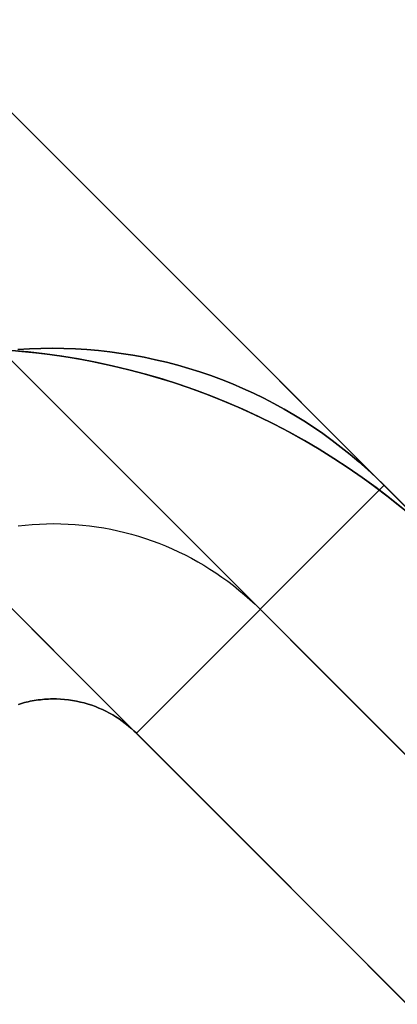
# Model space of a CAD drawing. Header units: millimetres. Extents: x -1030 to 192, y -442 to 180.
# Tile 244 of 256: x 168.14 to 169.75, y 166.19 to 170.4. Entities that reach past the tile are written whole.
import ezdxf

# ---------------------------------------------------------------- set-up
doc = ezdxf.new("R2010")
doc.units = ezdxf.units.MM
doc.header["$MEASUREMENT"] = 0
doc.layers.add('OVIDIO 120x60x72h', color=7, linetype='Continuous')

msp = doc.modelspace()

# ---------------------------------------------------------------- linework, layer by layer
at = {"layer": 'OVIDIO 120x60x72h', "extrusion": (0.999884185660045, 0.0002316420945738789, -0.01521714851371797)}
msp.add_lwpolyline([(179.9191117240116, 37.96897322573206), (168.9563127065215, 758.0592514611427)], dxfattribs=at)
at = {"layer": 'OVIDIO 120x60x72h'}
for points in [[(158.7368688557, 179.3695852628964), (191.2631254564, 146.8433286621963)], [(191.2631254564, 146.8433286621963), (158.7368688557, 179.3695852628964)], [(158.206541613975, 178.8392580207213), (190.732798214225, 146.3130014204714)], [(190.2024681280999, 145.7826713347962), (157.6762115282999, 178.3089279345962)], [(157.6762115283, 178.3089279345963), (190.2024681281, 145.7826713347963)], [(164.2169492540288, 173.8895105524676), (185.7830507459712, 152.3234090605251)], [(163.1562890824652, 172.8288503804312), (184.7223905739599, 151.2627488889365)], [(169.7769632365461, 168.3100373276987), (169.7204172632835, 168.3555290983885), (169.662595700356, 168.3997826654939), (169.6035386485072, 168.4427463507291), (169.54328892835, 168.484370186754), (169.4818919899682, 168.5246060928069), (169.419395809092, 168.5634080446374), (169.3558507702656, 168.600732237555), (169.2913095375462, 168.6365372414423), (169.2258269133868, 168.6707841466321), (169.159459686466, 168.7034366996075), (169.0922664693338, 168.734461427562), (169.0243075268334, 168.7638277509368), (168.9556445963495, 168.7915080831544), (168.8863407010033, 168.8174779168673), (168.8164599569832, 168.8417158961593), (168.7460673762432, 168.8642038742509), (168.6752286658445, 168.8849269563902), (168.6040100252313, 168.903873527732), (168.5324779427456, 168.9210352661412), (168.4606989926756, 168.9364071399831), (168.3887396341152, 168.9499873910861), (168.3166660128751, 168.9617775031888), (168.2445437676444, 168.971782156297), (168.1724378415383, 168.9800091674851), (168.1004123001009, 168.9864694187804)], [(168.1004123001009, 168.9864694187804), (168.1724378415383, 168.9800091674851), (168.2445437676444, 168.971782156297), (168.3166660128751, 168.9617775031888), (168.3887396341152, 168.9499873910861), (168.4606989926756, 168.9364071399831), (168.5324779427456, 168.9210352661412), (168.6040100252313, 168.903873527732), (168.6752286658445, 168.8849269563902), (168.7460673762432, 168.8642038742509), (168.8164599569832, 168.8417158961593), (168.8863407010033, 168.8174779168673), (168.9556445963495, 168.7915080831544), (169.0243075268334, 168.7638277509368), (169.0922664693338, 168.734461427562), (169.159459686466, 168.7034366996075), (169.2258269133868, 168.6707841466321), (169.2913095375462, 168.6365372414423), (169.3558507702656, 168.600732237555), (169.419395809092, 168.5634080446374), (169.4818919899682, 168.5246060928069), (169.54328892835, 168.484370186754), (169.6035386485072, 168.4427463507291), (169.662595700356, 168.3997826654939), (169.7204172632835, 168.3555290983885), (169.7769632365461, 168.3100373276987)], [(168.1319058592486, 168.9838533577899), (168.2055203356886, 168.97644565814), (168.2791808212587, 168.9671901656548), (168.3528186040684, 168.9560773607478), (168.4263641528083, 168.9431011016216), (168.4997473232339, 168.9282586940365), (168.5728975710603, 168.9115509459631), (168.6457441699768, 168.8929822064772), (168.7182164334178, 168.8725603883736), (168.7902439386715, 168.8502969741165), (168.8617567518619, 168.826207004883), (168.9326856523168, 168.8003090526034), (169.0029623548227, 168.7726251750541), (169.0725197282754, 168.743180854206), (169.1412920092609, 168.7120049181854), (169.2092150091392, 168.6791294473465), (169.2762263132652, 168.6445896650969), (169.3422654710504, 168.6084238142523), (169.4072741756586, 168.5706730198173), (169.4711964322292, 168.5313811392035), (169.5339787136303, 168.4905946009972), (169.5955701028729, 168.4483622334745), (169.655922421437, 168.4047350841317), (169.7149903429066, 168.3597662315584), (169.7727314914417, 168.3135105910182)], [(169.6971892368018, 168.409595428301), (168.6363743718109, 167.3487805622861)], [(169.6970268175, 168.4094330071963), (168.6363743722, 167.3487805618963)], [(168.6363743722, 167.3487805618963), (169.6970268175, 168.4094330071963)], [(169.6970268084, 168.4094329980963), (180.3029731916, 157.8034866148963)], [(180.3029732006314, 157.8034866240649), (169.697026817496, 168.4094330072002)], [(169.1667044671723, 167.879110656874), (179.7726508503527, 157.2731642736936)], [(179.2423207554, 156.7428341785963), (168.6363743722, 167.3487805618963)], [(168.6363743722, 167.3487805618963), (179.2423207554, 156.7428341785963)]]:
    msp.add_lwpolyline(points, dxfattribs=at)
at = {"layer": 'OVIDIO 120x60x72h', "extrusion": (0.0002316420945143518, 0.9998841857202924, 0.01521714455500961)}
for points in [[(-169.658007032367, 752.9275073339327), (-158.6953102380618, 32.84413071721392)], [(-158.6953102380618, 32.84413071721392), (-169.658007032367, 752.9275073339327)]]:
    msp.add_lwpolyline(points, dxfattribs=at)
at = {"layer": 'OVIDIO 120x60x72h', "extrusion": (0.9998841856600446, 0.0002316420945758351, -0.01521714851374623)}
msp.add_lwpolyline([(178.4192708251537, 37.9451930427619), (167.45636847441, 758.042258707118)], dxfattribs=at)
at = {"layer": 'OVIDIO 120x60x72h', "extrusion": (0.0002316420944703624, 0.9998841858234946, 0.01521713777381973)}
for points in [[(-168.5976003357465, 752.9436523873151), (-157.6348986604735, 32.86027584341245)], [(-157.6348986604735, 32.86027584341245), (-168.5976003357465, 752.9436523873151)]]:
    msp.add_lwpolyline(points, dxfattribs=at)
at = {"layer": 'OVIDIO 120x60x72h', "extrusion": (-1.521584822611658e-08, 0, 0.9999999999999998)}
for points in [[(167.839336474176, 168.9954336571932), (167.9568646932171, 168.9941468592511), (168.0285415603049, 168.9911746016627), (168.1004235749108, 168.9864662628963), (168.1724489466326, 168.9800050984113), (168.2445546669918, 168.9717772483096), (168.3166766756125, 168.9617718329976), (168.3887500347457, 168.949981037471), (168.4607091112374, 168.9364001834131), (168.5324877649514, 168.9210277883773), (168.6040195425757, 168.9038656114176), (168.6752378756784, 168.8849186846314), (168.746076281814, 168.8641953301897), (168.8164685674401, 168.8417071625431), (168.8863490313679, 168.8174690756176), (168.9556526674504, 168.7914992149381), (169.0243153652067, 168.7638189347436), (169.0922741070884, 168.7344527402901), (169.1594671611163, 168.7034282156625), (169.2258342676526, 168.6707759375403), (169.2913168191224, 168.6365293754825), (169.3558580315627, 168.6007247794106), (169.419403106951, 168.5634010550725), (169.48189938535, 168.5245996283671), (169.5432964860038, 168.4843642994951), (169.6035464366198, 168.4427410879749), (169.662603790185, 168.3997780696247), (169.7204257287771, 168.3555252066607), (169.776972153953, 168.3100341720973), (169.832205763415, 168.2633581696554), (169.8860921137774, 168.2155517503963), (169.9385996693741, 168.1666706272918), (169.989699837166, 168.1167714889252)], [(169.989699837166, 168.1167714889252), (169.9385996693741, 168.1666706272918), (169.8860921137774, 168.2155517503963), (169.832205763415, 168.2633581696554), (169.776972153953, 168.3100341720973), (169.7204257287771, 168.3555252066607), (169.662603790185, 168.3997780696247), (169.6035464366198, 168.4427410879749), (169.5432964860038, 168.4843642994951), (169.48189938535, 168.5245996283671), (169.419403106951, 168.5634010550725), (169.3558580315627, 168.6007247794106), (169.2913168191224, 168.6365293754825), (169.2258342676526, 168.6707759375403), (169.1594671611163, 168.7034282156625), (169.0922741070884, 168.7344527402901), (169.0243153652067, 168.7638189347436), (168.9556526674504, 168.7914992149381), (168.8863490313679, 168.8174690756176), (168.8164685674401, 168.8417071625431), (168.746076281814, 168.8641953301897), (168.6752378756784, 168.8849186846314), (168.6040195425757, 168.9038656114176), (168.5324877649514, 168.9210277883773), (168.4607091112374, 168.9364001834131), (168.3887500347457, 168.949981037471), (168.3166766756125, 168.9617718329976), (168.2445546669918, 168.9717772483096), (168.1724489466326, 168.9800050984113), (168.1004235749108, 168.9864662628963), (168.0285415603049, 168.9911746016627), (167.9568646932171, 168.9941468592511), (167.8854533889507, 168.9954025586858), (167.839336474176, 168.9954336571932)]]:
    msp.add_lwpolyline(points, dxfattribs=at)
at = {"layer": 'OVIDIO 120x60x72h', "extrusion": (0.9999999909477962, -0.0001345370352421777, -2.047812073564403e-06)}
msp.add_lwpolyline([(169.0183438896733, 755.5786498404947), (167.5185027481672, 755.5558204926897)], dxfattribs=at)
at = {"layer": 'OVIDIO 120x60x72h', "extrusion": (-0.003152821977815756, -0.007609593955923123, 0.999966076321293)}
msp.add_lwpolyline([(171.4296410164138, 174.5840021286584), (170.8554203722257, 173.1981206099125)], dxfattribs=at)
at = {"layer": 'OVIDIO 120x60x72h'}
for points in [[(168.1290962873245, 168.990212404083, 755.5775864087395), (168.1781636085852, 168.993164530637, 755.5778679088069), (168.2273148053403, 168.9949055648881, 755.5781289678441), (168.27653366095, 168.995441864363, 755.5783566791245), (168.3258008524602, 168.9947793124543, 755.5785409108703), (168.3750846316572, 168.9929218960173, 755.5786826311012), (168.4243501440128, 168.9898731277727, 755.5787855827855), (168.4735625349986, 168.9856365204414, 755.5788535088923), (168.5226869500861, 168.9802155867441, 755.5788901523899), (168.5716885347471, 168.9736138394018, 755.5788992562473), (168.6205324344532, 168.9658347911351, 755.5788845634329), (168.669183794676, 168.9568819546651, 755.5788498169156), (168.7176077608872, 168.9467588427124, 755.5787987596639), (168.7657694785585, 168.9354689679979, 755.5787351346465), (168.8136340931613, 168.9230158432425, 755.5786626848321), (168.8611667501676, 168.9094029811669, 755.5785851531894), (168.9083325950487, 168.894633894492, 755.5785062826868), (168.9550967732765, 168.8787120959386, 755.5784298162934), (169.0014244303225, 168.8616410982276, 755.5783594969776), (169.0472807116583, 168.8434244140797, 755.5782990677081), (169.0926328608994, 168.824068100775, 755.5782514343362), (169.1374565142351, 168.8035883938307, 755.578216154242), (169.1817294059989, 168.782004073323, 755.5781919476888), (169.2254292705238, 168.7593339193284, 755.5781775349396), (169.2685338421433, 168.7355967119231, 755.5781716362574), (169.3110208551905, 168.7108112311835, 755.5781729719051), (169.3528680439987, 168.6849962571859, 755.5781802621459), (169.394053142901, 168.6581705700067, 755.5781922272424), (169.4345538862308, 168.6303529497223, 755.5782075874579), (169.4743480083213, 168.6015621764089, 755.5782250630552), (169.5134132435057, 168.5718170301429, 755.5782433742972), (169.5517273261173, 168.5411362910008, 755.5782612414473), (169.5892679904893, 168.5095387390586, 755.5782773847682), (169.6260129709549, 168.477043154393, 755.5782905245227), (169.6619400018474, 168.4436683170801, 755.578299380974), (169.6970268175, 168.4094330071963, 755.5783026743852)], [(169.6970268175, 168.4094330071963, 755.5783026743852), (169.6619400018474, 168.4436683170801, 755.578299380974), (169.6260129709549, 168.477043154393, 755.5782905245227), (169.5892679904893, 168.5095387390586, 755.5782773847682), (169.5517273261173, 168.5411362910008, 755.5782612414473), (169.5134132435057, 168.5718170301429, 755.5782433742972), (169.4743480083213, 168.6015621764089, 755.5782250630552), (169.4345538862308, 168.6303529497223, 755.5782075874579), (169.394053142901, 168.6581705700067, 755.5781922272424), (169.3528680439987, 168.6849962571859, 755.5781802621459), (169.3110208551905, 168.7108112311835, 755.5781729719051), (169.2685338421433, 168.7355967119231, 755.5781716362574), (169.2254292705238, 168.7593339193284, 755.5781775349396), (169.1817294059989, 168.782004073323, 755.5781919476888), (169.1374565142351, 168.8035883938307, 755.578216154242), (169.0926328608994, 168.824068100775, 755.5782514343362), (169.0472807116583, 168.8434244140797, 755.5782990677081), (169.0014244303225, 168.8616410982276, 755.5783594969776), (168.9550967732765, 168.8787120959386, 755.5784298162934), (168.9083325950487, 168.894633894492, 755.5785062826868), (168.8611667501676, 168.9094029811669, 755.5785851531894), (168.8136340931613, 168.9230158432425, 755.5786626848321), (168.7657694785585, 168.9354689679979, 755.5787351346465), (168.7176077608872, 168.9467588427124, 755.5787987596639), (168.669183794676, 168.9568819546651, 755.5788498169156), (168.6205324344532, 168.9658347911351, 755.5788845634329), (168.5716885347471, 168.9736138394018, 755.5788992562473), (168.5226869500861, 168.9802155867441, 755.5788901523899), (168.4735625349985, 168.9856365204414, 755.5788535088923), (168.4243501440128, 168.9898731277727, 755.5787855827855), (168.3750846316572, 168.9929218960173, 755.5786826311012), (168.3258008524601, 168.9947793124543, 755.5785409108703), (168.27653366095, 168.995441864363, 755.5783566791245), (168.2273148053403, 168.9949055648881, 755.5781289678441), (168.1781636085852, 168.993164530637, 755.5778679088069), (168.1290962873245, 168.990212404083, 755.5775864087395)], [(168.1295571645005, 168.2359044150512, 755.5655726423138), (168.1600500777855, 168.2392913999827, 755.5658200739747), (168.1906159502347, 168.24193001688, 755.5660750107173), (168.2212364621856, 168.2438166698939, 755.5663373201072), (168.2518932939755, 168.2449477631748, 755.5666068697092), (168.2825681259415, 168.2453197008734, 755.5668835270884), (168.3132426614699, 168.2449300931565, 755.5671671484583), (168.3438986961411, 168.2437813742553, 755.567457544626), (168.3745180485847, 168.2418771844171, 755.5677545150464), (168.4050825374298, 168.2392211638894, 755.568057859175), (168.4355739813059, 168.2358169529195, 755.5683673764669), (168.4659741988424, 168.2316681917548, 755.5686828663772), (168.4962650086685, 168.2267785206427, 755.5690041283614), (168.5264282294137, 168.2211515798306, 755.5693309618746), (168.5564456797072, 168.2147910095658, 755.569663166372), (168.5862991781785, 168.2077004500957, 755.570000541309), (168.6159705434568, 168.1998835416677, 755.5703428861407), (168.6454415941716, 168.1913439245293, 755.5706900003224), (168.6746941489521, 168.1820852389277, 755.5710416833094), (168.7037100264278, 168.1721111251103, 755.5713977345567), (168.7324710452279, 168.1614252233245, 755.5717579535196), (168.7609590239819, 168.1500311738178, 755.5721221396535), (168.7891562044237, 168.1379337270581, 755.5724900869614), (168.8170465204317, 168.1251420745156, 755.5728615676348), (168.8446143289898, 168.1116665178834, 755.5732363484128), (168.8718439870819, 168.0975173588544, 755.5736141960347), (168.8987198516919, 168.0827048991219, 755.5739948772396), (168.9252262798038, 168.0672394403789, 755.5743781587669), (168.9513476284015, 168.0511312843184, 755.5747638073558), (168.9770682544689, 168.0343907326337, 755.5751515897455), (169.00237251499, 168.0170280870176, 755.5755412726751), (169.0272447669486, 167.9990536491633, 755.575932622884), (169.0516693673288, 167.980477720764, 755.5763254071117), (169.0756306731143, 167.9613106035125, 755.5767193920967), (169.0991130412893, 167.9415625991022, 755.5771143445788), (169.1221008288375, 167.921244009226, 755.5775100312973), (169.144578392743, 167.900365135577, 755.5779062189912), (169.1665300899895, 167.8789362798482, 755.5783026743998)], [(168.6363743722, 167.3487805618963, 755.5783026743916), (168.6249715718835, 167.3598261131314, 755.5772979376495), (168.6131807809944, 167.3705424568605, 755.5763233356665), (168.6010118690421, 167.3809156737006, 755.5753723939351), (168.5884747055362, 167.3909318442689, 755.5744386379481), (168.575579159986, 167.4005770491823, 755.573515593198), (168.5623351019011, 167.4098373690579, 755.5725967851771), (168.5487524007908, 167.4186988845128, 755.5716757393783), (168.5348409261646, 167.4271476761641, 755.5707459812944), (168.5206105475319, 167.4351698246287, 755.5698010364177), (168.5060711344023, 167.4427514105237, 755.5688344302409), (168.4912325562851, 167.4498785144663, 755.5678396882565), (168.4761046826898, 167.4565372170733, 755.5668103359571), (168.4606973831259, 167.462713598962, 755.5657398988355), (168.4450205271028, 167.4683937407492, 755.5646219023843), (168.4290839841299, 167.4735637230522, 755.5634498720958), (168.4128976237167, 167.478209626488, 755.5622173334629), (168.3964741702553, 167.4823187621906, 755.5609229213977), (168.3798377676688, 167.4858833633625, 755.5595857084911), (168.3630154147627, 167.4888968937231, 755.5582298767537), (168.3460341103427, 167.4913528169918, 755.5568796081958), (168.3289208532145, 167.4932445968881, 755.555559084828), (168.3117026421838, 167.4945656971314, 755.5542924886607), (168.2944064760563, 167.4953095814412, 755.5531040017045), (168.2770593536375, 167.495469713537, 755.5520178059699), (168.2683751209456, 167.4953288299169, 755.5515206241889), (168.2596882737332, 167.4950395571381, 755.5510580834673), (168.2510021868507, 167.4946010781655, 755.5506332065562), (168.242320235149, 167.494012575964, 755.5502490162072), (168.2336457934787, 167.4932732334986, 755.5499085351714), (168.2249822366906, 167.4923822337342, 755.5496147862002), (168.2163329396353, 167.4913387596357, 755.5493707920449), (168.2077012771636, 167.4901419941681, 755.5491795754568), (168.1990906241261, 167.4887911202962, 755.5490441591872), (168.1905043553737, 167.4872853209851, 755.5489675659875), (168.1819458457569, 167.4856237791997, 755.5489528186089), (168.1734184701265, 167.4838056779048, 755.5490029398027), (168.1649256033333, 167.4818302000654, 755.5491209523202), (168.1564706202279, 167.4796965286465, 755.5493098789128), (168.148056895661, 167.477403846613, 755.5495727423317), (168.1396878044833, 167.4749513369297, 755.5499125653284), (168.1313665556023, 167.4723388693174, 755.5503309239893)], [(168.1313665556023, 167.4723388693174, 755.5503309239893), (168.1396878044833, 167.4749513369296, 755.5499125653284), (168.148056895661, 167.4774038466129, 755.5495727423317), (168.1564706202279, 167.4796965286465, 755.5493098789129), (168.1649256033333, 167.4818302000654, 755.5491209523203), (168.1734184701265, 167.4838056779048, 755.5490029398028), (168.1819458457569, 167.4856237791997, 755.548952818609), (168.1905043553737, 167.4872853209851, 755.5489675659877), (168.1990906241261, 167.4887911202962, 755.5490441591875), (168.2077012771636, 167.4901419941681, 755.5491795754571), (168.2163329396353, 167.4913387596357, 755.5493707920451), (168.2249822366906, 167.4923822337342, 755.5496147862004), (168.2336457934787, 167.4932732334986, 755.5499085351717), (168.242320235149, 167.494012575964, 755.5502490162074), (168.2510021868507, 167.4946010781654, 755.5506332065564), (168.2596882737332, 167.4950395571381, 755.5510580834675), (168.2683751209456, 167.4953288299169, 755.5515206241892), (168.2770593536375, 167.4954697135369, 755.5520178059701), (168.2944064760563, 167.4953095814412, 755.5531040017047), (168.3117026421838, 167.4945656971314, 755.5542924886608), (168.3289208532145, 167.4932445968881, 755.555559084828), (168.3460341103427, 167.4913528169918, 755.5568796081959), (168.3630154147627, 167.4888968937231, 755.5582298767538), (168.3798377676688, 167.4858833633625, 755.5595857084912), (168.3964741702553, 167.4823187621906, 755.5609229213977), (168.4128976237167, 167.478209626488, 755.562217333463), (168.4290839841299, 167.4735637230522, 755.5634498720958), (168.4450205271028, 167.4683937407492, 755.5646219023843), (168.4606973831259, 167.462713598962, 755.5657398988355), (168.4761046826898, 167.4565372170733, 755.5668103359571), (168.4912325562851, 167.4498785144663, 755.5678396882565), (168.5060711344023, 167.4427514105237, 755.5688344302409), (168.5206105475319, 167.4351698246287, 755.5698010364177), (168.5348409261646, 167.4271476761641, 755.5707459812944), (168.5487524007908, 167.4186988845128, 755.5716757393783), (168.5623351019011, 167.4098373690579, 755.5725967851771), (168.575579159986, 167.4005770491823, 755.573515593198), (168.5884747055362, 167.3909318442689, 755.5744386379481), (168.6010118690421, 167.3809156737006, 755.5753723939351), (168.6131807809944, 167.3705424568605, 755.5763233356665), (168.6249715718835, 167.3598261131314, 755.5772979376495), (168.6363743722, 167.3487805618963, 755.5783026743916)]]:
    msp.add_polyline3d(points, dxfattribs=at)

doc.saveas('drawing.dxf')
